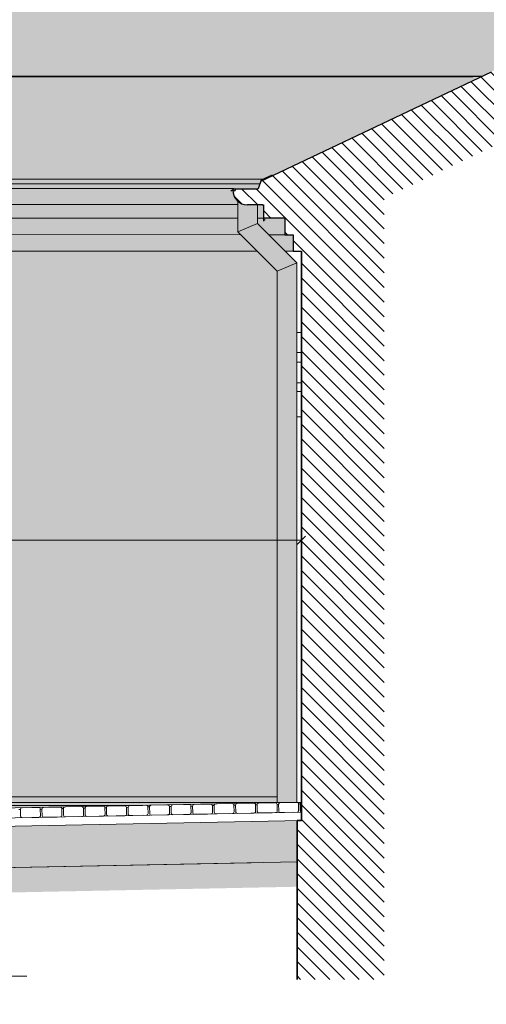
# Model space of a CAD drawing. Header units: millimetres. Extents: x -587 to 358276, y -26688 to 221215.
# Tile 6 of 256: x 658 to 940, y 7667 to 8261. Entities that reach past the tile are written whole.
import ezdxf
from ezdxf.lldxf.tags import DXFTag

# ---------------------------------------------------------------- set-up
doc = ezdxf.new("R2010")
doc.units = ezdxf.units.MM
doc.header["$MEASUREMENT"] = 0
for name, color, linetype, lineweight in [('A_izolacja', 5, 'Continuous', 9), ('A_l.przekrojowa', 7, 'Continuous', 30), ('A_l.przerywana', 250, 'ICAD_ISO03W100', 9), ('A_l.widokowa', 250, 'Continuous', 18), ('A_linie widokowe', 5, 'Continuous', 18), ('l.przerywana', 104, 'ICAD_ISO03W100', 5), ('l.widokowa', 140, 'Continuous', 15), ('l.wypełnien', 253, 'Continuous', 5), ('l.wypełnień', 7, 'Continuous', 5), ('wymiarowanie', 176, 'Continuous', 9)]:
    doc.layers.add(name, color=color, linetype=linetype, lineweight=lineweight)
doc.styles.add('styl2', font='simplex.shx')
tags = doc.linetypes.add('ICAD_ISO03W100', pattern=[30, 12, -18]).pattern_tags.tags
tags[6:7] = [DXFTag(74, 4), DXFTag(75, 0), DXFTag(340, '0'), DXFTag(46, 1.0), DXFTag(50, 0.0), DXFTag(44, 0.0), DXFTag(45, 0.0)]
tags[4:5] = [DXFTag(74, 4), DXFTag(75, 0), DXFTag(340, '0'), DXFTag(46, 1.0), DXFTag(50, 0.0), DXFTag(44, 0.0), DXFTag(45, 0.0)]
doc.dimstyles.new('Skala 1-50', dxfattribs={"dimtxt": 12, "dimasz": 5, "dimexe": 1, "dimexo": 1, "dimgap": 1.5, "dimtad": 1, "dimdec": 1, "dimrnd": 0.5, "dimtxsty": 'styl2', "dimblk": 'ARCHTICK', "dimcen": 5, "dimadec": 0, "dimazin": 0, "dimtfac": 1, "dimtdec": 1, "dimtmove": 1, "dimatfit": 3, "dimldrblk": 'ARCHTICK', "dimfxl": 5, "dimfxlon": 1, "dimlwd": -1, "dimlwe": -1, "dimarcsym": 0})

# ---------------------------------------------------------------- blocks, each defined once
blk = doc.blocks.new('_ArchTick')
at = {"color": 0, "linetype": 'ByBlock', "const_width": 0.15}
blk.add_lwpolyline([(-0.5, -0.5), (0.5, 0.5)], dxfattribs=at)
blk = doc.blocks.new('*D4724')
at = {"layer": 'Defpoints', "color": 0}
for p in [(299.25, 7963.47), (828.35, 7959.45), (828.35, 7947.04)]:
    blk.add_point(p, dxfattribs=at)
at = {"layer": 'wymiarowanie', "color": 0}
for p, q in [((299.25, 7952.04), (299.25, 7946.04)), ((828.35, 7952.04), (828.35, 7946.04)), ((299.25, 7947.04), (828.35, 7947.04))]:
    blk.add_line(p, q, dxfattribs=at)
at = {"layer": 'wymiarowanie', "color": 0, "xscale": 5, "yscale": 5, "zscale": 5, "rotation": 180}
blk.add_blockref('_ArchTick', (299.25, 7947.04), dxfattribs=at)
at = {"layer": 'wymiarowanie', "color": 0, "xscale": 5, "yscale": 5, "zscale": 5}
blk.add_blockref('_ArchTick', (828.35, 7947.04), dxfattribs=at)
at = {"layer": 'wymiarowanie', "color": 0, "insert": (563.8, 7954.84), "char_height": 12, "attachment_point": 5, "style": 'styl2'}
blk.add_mtext('518', dxfattribs=at)

msp = doc.modelspace()

# ---------------------------------------------------------------- hatches: boundary and pattern name
at = {"layer": 'l.wypełnien'}
msp.add_hatch(color=252, dxfattribs=at).paths.add_polyline_path([(787.48, 8159.49), (787.61, 8157.85, 0.368006), (795.86, 8149.6), (805.35, 8149.6), (805.35, 8141.96), (818.35, 8141.57), (818.35, 8131.57), (823.35, 8131.57), (823.35, 8121.57), (274.24, 8121.73), (274.25, 8131.73), (269.24, 8131.73), (269.24, 8141.57), (256.25, 8141.57), (256.25, 8149.75), (246.76, 8149.75, -0.439902), (238, 8159.3), (253.16, 8159.49), (254.99, 8164.69), (255.9, 8165.11), (256.87, 8165.11), (393.67, 8229.95), (681.79, 8402.67), (1231.15, 8402.67), (937.26, 8227.23), (803.89, 8163.97), (802.26, 8159.34)])
h = msp.add_hatch(dxfattribs=at)
h.set_pattern_fill('ANSI31', color=256, scale=50, angle=180, style=0)
h.set_pattern_definition([(135, (3191.29, -2283.1196), (4.4194174, 4.4194174), [])])
h.paths.add_polyline_path([(1231.15, 8351.72), (1231.15, 8402.67), (1216.13, 8393.67), (943.14, 8230.02), (937.26, 8227.23), (803.89, 8163.97), (803.31, 8162.31), (802.26, 8159.34), (787.74, 8159.34, -2.144865), (786.86, 8158.6, 0.213352), (789.86, 8151.89, 0.184552), (795.86, 8149.6), (801.86, 8149.6), (804.69, 8149.6), (805.35, 8149.6), (805.35, 8141.57), (807.61, 8141.57), (818.35, 8141.57), (818.35, 8131.57), (823.35, 8131.57), (823.35, 8121.57), (828.35, 8121.57), (828.35, 8121.57), (828.35, 7788.71), (828.37, 7787.81), (828.39, 7786.82), (828.43, 7784.78, -1.117338), (828.69, 7782.81), (828.35, 7782.81), (828.35, 7777.8), (828.35, 7777.75), (825.74, 7777.75), (825.74, 7752.75), (825.74, 7681.73), (878.35, 7681.73), (878.35, 8153.75), (986.45, 8205.02)])
h = msp.add_hatch(dxfattribs=at)
h.set_pattern_fill('SPANTILE', scale=17, angle=180, style=0)
h.set_pattern_definition([(265.0303, (3175.6502, -2266.1196), (16.99985222, 204.000017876), [15.699024, -376.776457]), (7e-15, (3174.29, -2281.76), (17, -17), [1.36, -15.64]), (180, (3191.29, -2283.12), (-17, 17), [4.76, -12.24]), (90, (3186.53, -2283.12), (17, 17), [1.7, -15.3]), (270, (3175.65, -2281.42), (-17, -17), [1.7, -15.3]), (180, (3175.65, -2283.12), (-17, 17), [1.36, -15.64]), (180, (3191.29, -2281.76), (-17, 17), [3.4, -13.6]), (94.9697, (3187.8902, -2281.7596), (-16.99985222, 204.000017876), [15.699024, -376.776457]), (127.3039, (3187.89024, -2280.9096), (220.999760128, -289.00018261), [4.488136, -444.32475]), (161.5651, (3185.17, -2277.3396), (-34.0000074, 16.9999729), [4.300694, -49.458015]), (198.4349, (3181.09, -2275.9796), (34.0000074, 16.9999729), [4.300694, -49.458015]), (232.6961, (3177.01024, -2277.3396), (-220.999760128, -289.00018261), [4.488136, -444.32475]), (159.7751, (3184.3202, -2278.5296), (186.999953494, -68.000141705), [3.442245, -340.781524]), (200.2249, (3181.0902, -2277.3396), (-186.999953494, -68.000141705), [3.442245, -340.781524]), (232.5946, (3177.8602, -2278.5296), (-170.000169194, -220.999871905), [3.638153, -360.177725]), (127.4054, (3186.5302, -2281.4196), (170.000169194, -220.999871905), [3.638153, -360.177725])])
h.paths.add_polyline_path([(943.14, 8230.02), (937.26, 8227.23), (405.32, 8227.23), (684.28, 8393.67), (1216.13, 8393.67)])
h.paths.add_polyline_path([(803.89, 8163.97), (804.09, 8164.54), (805.33, 8165.11), (277.88, 8165.11), (391.69, 8219.1), (405.32, 8227.23), (937.26, 8227.23)])
h = msp.add_hatch(color=254, dxfattribs=at)
h.paths.add_polyline_path([(801.61, 8121.57), (791.61, 8131.57), (303.74, 8131.72, -0.547259), (299.25, 8126.61), (299.25, 8121.72)])
h.paths.add_polyline_path([(791.61, 8131.57), (789.86, 8133.32), (789.86, 8141.57), (299.25, 8141.57), (299.25, 8134.59, -0.377261), (303.74, 8131.72)])
h.paths.add_polyline_path([(299.25, 8141.57), (270.82, 8141.57), (296.01, 8131.82, -0.285463), (299.25, 8134.59)])
h.paths.add_polyline_path([(270.82, 8141.57), (269.24, 8141.57), (269.24, 8131.73), (274.24, 8131.73), (295.98, 8131.72, -0.006447), (296.01, 8131.82)])
h.paths.add_polyline_path([(299.25, 8121.72), (299.25, 8126.61, -0.370312), (295.82, 8130.6, -0.070255), (295.98, 8131.72), (274.24, 8131.73), (274.24, 8121.73), (279.24, 8121.73)])
h.paths.add_polyline_path([(801.86, 8138.29), (801.86, 8141.57), (805.35, 8141.57), (818.35, 8141.57), (818.35, 8131.57), (808.58, 8131.57)])
h.paths.add_polyline_path([(818.58, 8121.57), (808.58, 8131.57), (818.35, 8131.57), (823.35, 8131.57), (823.35, 8121.57)])
h = msp.add_hatch(color=252, dxfattribs=at)
h.paths.add_polyline_path([(825.63, 8036.86), (825.63, 8042.1), (825.63, 8054.6), (825.63, 8060.52), (825.63, 8072.44), (825.63, 8114.53), (813.63, 8109.56), (813.63, 7788.72), (824.21, 7788.72), (825.82, 7788.72, 0.049066), (825.63, 7788.75), (825.63, 8021.55)])
h.paths.add_polyline_path([(825.63, 8114.53), (813.63, 8109.56), (789.86, 8133.32), (801.86, 8138.29)])
at = {"layer": 'l.wypełnien', "true_color": 0xfffff5}
h = msp.add_hatch(color=7, dxfattribs=at)
h.paths.add_polyline_path([(813.63, 7792.03), (813.63, 8109.56), (801.61, 8121.57), (299.25, 8121.72), (299.25, 7792.03)])
h.paths.add_polyline_path([(299.25, 7792.03), (299.25, 8121.72), (279.24, 8121.73), (279.15, 7792.03)])
at = {"layer": 'l.wypełnien'}
h = msp.add_hatch(color=252, dxfattribs=at)
h.paths.add_polyline_path([(299.25, 7781.87), (450.66, 7780.31), (448.64, 7781.29), (435.64, 7781.03), (424.13, 7780.72), (384.13, 7780.72), (384.13, 7765.72), (349.13, 7765.72), (349.13, 7750.72), (314.13, 7750.72), (314.13, 7735.72), (299.25, 7735.72)])
h.paths.add_polyline_path([(299.25, 7781.87), (299.25, 7786.87), (731.64, 7786.87), (685.52, 7785.95), (682.67, 7785.89), (672.52, 7785.69), (669.67, 7785.63, 0.018537), (669.6, 7785.63), (659.6, 7785.43, 0.018537), (659.53, 7785.43), (656.68, 7785.37), (646.53, 7785.17), (643.82, 7785.11), (633.39, 7784.9), (630.82, 7784.85), (620.4, 7784.64), (617.82, 7784.59), (607.4, 7784.39), (604.82, 7784.33), (594.4, 7784.13), (591.83, 7784.07), (581.4, 7783.87), (578.91, 7783.82), (568.33, 7783.6), (565.91, 7783.56), (555.33, 7783.34), (552.91, 7783.3, 0.073486), (552.62, 7783.33), (542.62, 7783.13, 0.073486), (542.34, 7783.08), (539.91, 7783.04), (529.34, 7782.82), (526.92, 7782.78, 0.073486), (526.63, 7782.81), (516.63, 7782.61, 0.073486), (516.34, 7782.56), (513.98, 7782.52), (503.28, 7782.3), (500.98, 7782.26), (490.29, 7782.04), (487.98, 7782), (481.64, 7781.87)])
h.paths.add_polyline_path([(299.25, 7788.72), (813.63, 7788.72), (813.63, 7792.03), (299.25, 7792.03)])
h.paths.add_polyline_path([(279.13, 7720.73), (279.13, 7735.72), (299.25, 7735.72), (299.25, 7781.87), (276.64, 7781.87), (276.64, 7720.73)])
h.paths.add_polyline_path([(299.25, 7786.87), (299.25, 7788.72), (824.35, 7788.72), (750.51, 7787.25), (747.66, 7787.19, 0.018537), (747.58, 7787.19), (737.58, 7786.99, 0.018537), (737.51, 7786.99), (734.66, 7786.93, 0.018537), (734.59, 7786.93), (731.5, 7786.87)])
h.paths.add_polyline_path([(275.83, 7786.87), (299.25, 7786.87), (299.25, 7781.87), (275.05, 7781.87), (275.05, 7785.11), (276.52, 7786.58)])
h.paths.add_polyline_path([(278.27, 7788.72), (278.27, 7792.03), (299.25, 7792.03), (299.25, 7788.72)])
h.paths.add_polyline_path([(275.38, 7787.06), (278.27, 7788.72), (299.25, 7788.72), (299.25, 7786.87), (275.83, 7786.87)])
h = msp.add_hatch(dxfattribs=at)
h.set_pattern_fill('GRAVL1', scale=20, angle=180, style=0)
h.set_pattern_definition([(311.9872, (10827.3202, -5320.2804), (159.99996464, -180.00002683), [2.69072, -266.38176]), (355.0303, (10829.1202, -5322.28044), (-240.00002103, 19.99982614), [4.61736, -457.1185]), (47.4896, (10833.7202, -5322.6804), (-199.99981437, -220.00017348), [3.25576, -322.32064]), (272.7263, (10841.5202, -5327.6804), (-19.999920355, 400.0000059), [4.20476, -416.27116]), (247.1663, (10841.7202, -5331.8804), (100.00019811, 239.999928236), [4.1231, -408.18746]), (182.7263, (10840.1202, -5335.6804), (400.0000059, 19.999920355), [4.20476, -416.27116]), (142.3058, (10835.9202, -5335.88044), (260.000146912, -199.999808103), [5.56058, -550.49698]), (107.7447, (10831.5202, -5332.48044), (-140.000215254, 439.999924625), [5.24976, -519.72642]), (58.5704, (10829.9202, -5327.4804), (160.000164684, 259.99990073), [4.219, -417.68146]), (4.7636, (10832.1202, -5323.8804), (-220.00001893, -19.99983065), [4.81664, -236.01526]), (317.6026, (10836.9202, -5323.48044), (240.000147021, -219.99984164), [6.22896, -616.6675]), (41.1859, (10821.7202, -5327.8804), (140.00005894, 119.99994627), [2.12602, -210.47688]), (8.5308, (10823.3202, -5326.4804), (-259.999965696, -40.0001582), [4.04474, -400.43022]), (315, (10827.32, -5325.88), (4e-15, -20.000006), [2.82842, -25.45584]), (336.8014, (10828.7202, -5323.4804), (-99.9999946, 40.0000265), [1.52316, -150.7923]), (248.1986, (10830.1202, -5324.0804), (19.9999982, 60.0000055), [2.15406, -105.54924]), (149.0362, (10829.3202, -5326.0804), (-59.99996045, 40.0000497), [3.49858, -113.12046]), (18.4349, (10826.32, -5324.2804), (-40.0000087, -19.999968), [2.52982, -60.71574]), (163.6105, (10841.7202, -5324.0804), (-200.00004397, 59.9998542), [3.544, -350.8569]), (109.6538, (10838.3202, -5323.0804), (79.99990495, -220.00004271), [2.97322, -294.34816]), (246.8014, (10826.3202, -5320.2804), (40.0000265, 99.9999946), [3.0463, -149.26916]), (196.3895, (10825.1202, -5323.0804), (200.00004397, 59.9998542), [3.544, -350.8569]), (200.556, (10841.7202, -5336.4804), (100.0000369, 39.99991993), [3.4176, -167.46248]), (245.2249, (10838.5202, -5337.6804), (99.99984378, 220.00006844), [2.86356, -283.49286]), (113.1986, (10826.1202, -5340.2804), (-40.0000265, 99.9999946), [3.0463, -149.26916]), (162.646, (10824.9202, -5337.4804), (260.00004038, -79.999890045), [3.35262, -331.90848]), (110.556, (10835.9202, -5340.2804), (39.99991993, -100.0000369), [1.7088, -169.17128]), (78.6901, (10827.3202, -5340.2804), (19.9999526, 80.000015), [1.0198, -100.96058]), (14.0362, (10827.52, -5339.2804), (-60.0000109, -19.9999611), [4.1231, -78.339]), (353.991, (10831.5202, -5338.2804), (-199.99999502, 19.99998635), [3.821, -378.27846]), (236.3099, (10829.32, -5327.8804), (20.0000267, 39.9999912), [2.88444, -69.22658]), (186.8428, (10827.7202, -5330.28044), (-339.99998731, -40.00015996), [5.03588, -498.55126]), (119.0546, (10822.7202, -5330.8804), (80.00000054, -140.0000077), [2.05912, -203.85348]), (90, (10821.72, -5329.08), (20, 20), [1.2, -18.8]), (59.7436, (10831.9202, -5337.6804), (-79.99989774, -140.00004912), [2.77848, -275.0704]), (131.9872, (10833.3202, -5335.2804), (-159.99996464, 180.00002683), [5.38144, -263.69104]), (180, (10829.72, -5331.28), (-20, 20), [5.2, -14.8]), (214.6952, (10824.5202, -5331.2804), (199.99988518, 140.00017219), [3.16228, -313.06548]), (285.9454, (10821.9202, -5333.0804), (19.9999978, -80.00000253), [2.91204, -142.69016]), (332.354, (10822.7202, -5335.88044), (379.999916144, -200.000154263), [4.7413, -469.38948]), (4.5739, (10826.9202, -5338.08044), (260.000011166, 19.999896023), [5.01598, -496.58148])])
h.paths.add_polyline_path([(825.74, 7752.75), (412.67, 7744.49), (439.13, 7755.83), (439.13, 7770.02), (825.74, 7777.75)])
h = msp.add_hatch(dxfattribs=at)
h.set_pattern_fill('CONC', scale=20, angle=180, style=0)
h.set_pattern_definition([(180, (10822.72, -5327.48), (0, 20), [0, -20]), (180, (10822.52, -5334.48), (0, 20), [0, -20]), (180, (10821.92, -5323.68), (0, 20), [0, -20]), (201.8014, (10832.3202, -5329.8804), (-60.0000055, -19.9999982), [2.15406, -105.54924]), (323.1301, (10830.3202, -5330.6804), (-59.9999984, 40.0000025), [1, -99]), (49.3987, (10831.1202, -5331.2804), (-100.00000842, -119.99998036), [1.8439, -182.54698]), (333.4349, (10837.72, -5333.68), (19.999983, -20.000026), [0.44722, -44.27414]), (213.6901, (10838.12, -5333.8804), (-39.9999912, -20.0000267), [0.72112, -71.38992]), (71.5651, (10837.52, -5334.2804), (19.999968, 40.0000087), [0.63246, -62.6131]), (315, (10824.92, -5335.68), (4e-15, -20.000006), [0.84852, -27.43574]), (180, (10825.52, -5336.28), (-20, 20), [1.2, -18.8]), (45, (10824.32, -5336.28), (20.000006, 2e-15), [0.84852, -27.43574]), (288.4349, (10827.32, -5322.8804), (-19.999968, 40.0000087), [0.63246, -62.6131]), (180, (10827.52, -5323.48), (-20, 20), [1, -19]), (36.8699, (10826.5202, -5323.4804), (59.9999984, 40.0000025), [1, -99]), (326.3099, (10837.92, -5322.6804), (-39.9999912, 20.0000267), [0.72112, -71.38992]), (198.4349, (10838.52, -5323.0804), (40.0000087, 19.999968), [1.26492, -61.98064]), (53.1301, (10837.3202, -5323.4804), (-40.0000025, -59.9999984), [1, -99]), (180, (10832.12, -5323.48), (0, 20), [0, -20]), (180, (10837.52, -5328.68), (0, 20), [0, -20]), (180, (10831.92, -5336.08), (0, 20), [0, -20]), (180, (10826.52, -5329.88), (0, 20), [0, -20]), (180, (10832.32, -5326.48), (0, 20), [0, -20]), (180, (10836.72, -5325.88), (0, 20), [0, -20]), (180, (10834.92, -5327.08), (0, 20), [0, -20]), (180, (10835.72, -5331.88), (0, 20), [0, -20]), (180, (10840.52, -5331.08), (0, 20), [0, -20]), (180, (10840.32, -5326.48), (0, 20), [0, -20]), (180, (10840.92, -5322.08), (0, 20), [0, -20]), (180, (10834.72, -5321.28), (0, 20), [0, -20]), (180, (10830.32, -5320.48), (0, 20), [0, -20]), (180, (10823.32, -5321.28), (0, 20), [0, -20]), (180, (10828.12, -5327.48), (0, 20), [0, -20]), (180, (10830.12, -5323.88), (0, 20), [0, -20]), (180, (10828.52, -5333.48), (0, 20), [0, -20]), (180, (10834.52, -5334.48), (0, 20), [0, -20]), (180, (10828.52, -5338.88), (0, 20), [0, -20]), (180, (10835.12, -5337.68), (0, 20), [0, -20]), (180, (10841.52, -5338.28), (0, 20), [0, -20]), (180, (10839.12, -5339.28), (0, 20), [0, -20]), (180, (10838.92, -5336.48), (0, 20), [0, -20]), (180, (10825.52, -5339.68), (0, 20), [0, -20]), (180, (10823.12, -5331.48), (0, 20), [0, -20]), (180, (10824.12, -5325.48), (0, 20), [0, -20]), (180, (10833.32, -5339.88), (0, 20), [0, -20])])
h.paths.add_polyline_path([(415.89, 7729.55), (269.32, 7666.73), (144.14, 7666.73), (144.14, 7681.73), (279.12, 7681.73), (279.12, 7705.73), (322.22, 7705.72), (412.67, 7744.49), (825.74, 7752.75), (825.74, 7737.74)])

# ---------------------------------------------------------------- linework, layer by layer
at = {"layer": 'A_izolacja', "color": 7, "lineweight": 35}
msp.add_line((825.74, 7777.75), (828.35, 7777.75), dxfattribs=at)
at = {"layer": 'A_izolacja', "color": 7, "linetype": 'Continuous', "lineweight": 35}
for points in [[(828.35, 7777.75), (828.35, 8121.57)], [(825.74, 7681.73), (825.74, 7777.75)]]:
    msp.add_lwpolyline(points, dxfattribs=at)
at = {"layer": 'A_l.przekrojowa', "color": 7, "ltscale": 0.3}
msp.add_line((803.89, 8163.97), (943.14, 8230.02), dxfattribs=at)
at = {"layer": 'A_l.przekrojowa', "color": 7}
for p, q in [((786.86, 8158.6), (785.67, 8157.9)), ((804.86, 8149.6), (795.86, 8149.6)), ((818.35, 8131.57), (823.35, 8131.57)), ((823.35, 8121.57), (828.35, 8121.57))]:
    msp.add_line(p, q, dxfattribs=at)
at = {"layer": 'A_l.przekrojowa'}
msp.add_line((818.35, 8141.57), (805.35, 8141.57), dxfattribs=at)
at = {"layer": 'A_l.przekrojowa', "color": 7}
for points in [[(810.62, 8167.58), (804.09, 8164.54), (802.26, 8159.34)], [(787.74, 8159.34), (802.26, 8159.34)], [(804.69, 8149.6), (805.35, 8149.6)], [(805.35, 8149.6), (805.35, 8139.74)], [(818.35, 8141.42), (818.35, 8131.57)], [(823.35, 8131.57), (823.35, 8121.57)]]:
    msp.add_lwpolyline(points, dxfattribs=at)
msp.add_circle((787.61, 8158.6), 0.75, dxfattribs=at)
msp.add_arc((795.86, 8158.6), 9, 180, 270, dxfattribs=at)
at = {"layer": 'A_l.przerywana', "ltscale": 0.3}
msp.add_line((828.35, 7788.72), (379.48, 7788.72), dxfattribs=at)
at = {"layer": 'A_l.widokowa', "color": 7, "linetype": 'Continuous', "lineweight": 35}
msp.add_lwpolyline([(828.35, 7777.75), (828.35, 8121.57)], dxfattribs=at)
at = {"layer": 'A_linie widokowe', "color": 7, "linetype": 'Continuous', "lineweight": -2}
for points in [[(937.26, 8227.23), (405.32, 8227.23)], [(405.32, 8227.23), (931.81, 8227.23), (931.81, 8227.23)]]:
    msp.add_lwpolyline(points, dxfattribs=at)
at = {"layer": 'l.przerywana', "color": 7, "ltscale": 0.3}
msp.add_line((424.13, 7780.72), (828.35, 7788.8), dxfattribs=at)
at = {"layer": 'l.widokowa', "color": 7}
for p, q in [((789.86, 8152.04), (789.86, 8133.32)), ((801.86, 8149.6), (801.86, 8138.14)), ((801.86, 8138.29), (789.86, 8133.32)), ((801.86, 8138.29), (825.63, 8114.53)), ((805.35, 8139.88), (806.45, 8140.71)), ((789.86, 8133.32), (813.63, 8109.56)), ((828.35, 8121.57), (828.35, 7788.57)), ((825.63, 8114.53), (813.63, 8109.56)), ((825.63, 8114.53), (825.63, 7788.75)), ((813.63, 8109.56), (813.63, 7788.51)), ((825.63, 8072.44), (828.35, 8072.44)), ((825.63, 8060.52), (828.35, 8060.52)), ((825.63, 8054.6), (828.35, 8054.6)), ((825.63, 8042.1), (828.35, 8042.1)), ((825.63, 8036.86), (828.35, 8036.86)), ((825.63, 8021.55), (828.35, 8021.55)), ((387.19, 7792.03), (813.63, 7792.03)), ((424.13, 7774.72, 0), (828.47, 7782.81, 0)), ((424.13, 7769.72, 0), (828.57, 7777.81, 0)), ((412.67, 7744.49, 0), (797.99, 7752.19, 0))]:
    msp.add_line(p, q, dxfattribs=at)
at = {"layer": 'l.widokowa', "color": 7, "ltscale": 0.3}
for p, q in [((375.15, 7786.87), (731.64, 7786.87)), ((379.48, 7788.72), (813.63, 7788.72))]:
    msp.add_line(p, q, dxfattribs=at)
at = {"layer": 'l.widokowa', "color": 7}
for points in [[(254.15, 8162.31), (803.51, 8162.31), (803.51, 8162.31)], [(255.9, 8165.11), (805.33, 8165.11), (805.33, 8165.11)], [(238.64, 8159.49), (787.48, 8159.49), (787.48, 8159.49)], [(255.58, 8149.75), (789.86, 8149.75)], [(256.25, 8141.57), (789.86, 8141.57)], [(274.24, 8131.73), (791.61, 8131.57)], [(279.24, 8121.73), (801.61, 8121.57)]]:
    msp.add_lwpolyline(points, dxfattribs=at)
at = {"layer": 'l.widokowa', "color": 7, "linetype": 'Continuous'}
for points in [[(801.86, 8141.57), (818.35, 8141.57), (818.35, 8141.57)], [(808.58, 8131.57), (818.35, 8131.57), (818.35, 8131.57)], [(818.58, 8121.57), (828.35, 8121.57), (828.35, 8121.57)]]:
    msp.add_lwpolyline(points, dxfattribs=at)
at = {"layer": 'l.widokowa', "color": 7, "elevation": 0}
msp.add_lwpolyline([(825.74, 7752.75), (412.67, 7744.49)], dxfattribs=at)
at = {"layer": 'l.wypełnień', "color": 7}
for p, q in [((683.62, 7784.91, 0), (684.62, 7784.93, 0)), ((696.61, 7785.17, 0), (697.61, 7785.19, 0)), ((709.61, 7785.43, 0), (710.61, 7785.45, 0)), ((722.61, 7785.69, 0), (723.61, 7785.71, 0)), ((735.61, 7785.95, 0), (736.6, 7785.97, 0)), ((748.6, 7786.21, 0), (749.6, 7786.23, 0)), ((761.6, 7786.47, 0), (762.6, 7786.49, 0)), ((774.6, 7786.73, 0), (775.6, 7786.75, 0)), ((787.59, 7786.99, 0), (788.59, 7787.01, 0)), ((800.59, 7787.25, 0), (801.59, 7787.27, 0)), ((813.59, 7787.51, 0), (814.59, 7787.53, 0)), ((826.59, 7787.77, 0), (827.59, 7787.79, 0)), ((657.62, 7784.39, 0), (658.62, 7784.41, 0)), ((670.62, 7784.65, 0), (671.62, 7784.67, 0))]:
    msp.add_line(p, q, dxfattribs=at)
at = {"layer": 'l.wypełnień', "color": 7, "elevation": 0}
for points in [[(670.62, 7784.65), (670.62, 7784.65, 0.414214), (669.6, 7785.63), (659.6, 7785.43, 0.414214), (658.62, 7784.41), (658.62, 7784.41)], [(667.6, 7785.59), (659.6, 7785.43, 0.414214), (658.62, 7784.41), (658.62, 7784.41)], [(683.62, 7784.91), (683.62, 7784.91, 0.414214), (682.6, 7785.89), (672.6, 7785.69, 0.414214), (671.62, 7784.67), (671.62, 7784.67)], [(680.6, 7785.85), (672.6, 7785.69, 0.414214), (671.62, 7784.67), (671.62, 7784.67)], [(671.62, 7784.67), (671.7, 7780.67, 0.414214), (672.72, 7779.69), (682.72, 7779.89, 0.414214), (683.7, 7780.91), (683.62, 7784.91)], [(696.61, 7785.17), (696.61, 7785.17, 0.414214), (695.59, 7786.15), (685.6, 7785.95, 0.414214), (684.62, 7784.93), (684.62, 7784.93)], [(693.59, 7786.11), (685.6, 7785.95, 0.414214), (684.62, 7784.93), (684.62, 7784.93)], [(684.62, 7784.93), (684.7, 7780.93, 0.414214), (685.72, 7779.95), (695.71, 7780.15, 0.414214), (696.69, 7781.17), (696.61, 7785.17)], [(684.62, 7784.93), (684.7, 7780.93, 0.414214), (685.72, 7779.95), (693.71, 7780.11)], [(709.61, 7785.43), (709.61, 7785.43, 0.414214), (708.59, 7786.41), (698.59, 7786.21, 0.414214), (697.61, 7785.19), (697.61, 7785.19)], [(706.59, 7786.37), (698.59, 7786.21, 0.414214), (697.61, 7785.19), (697.61, 7785.19)], [(697.61, 7785.19), (697.69, 7781.19, 0.414214), (698.71, 7780.21), (708.71, 7780.41, 0.414214), (709.69, 7781.43), (709.61, 7785.43)], [(697.61, 7785.19), (697.69, 7781.19, 0.414214), (698.71, 7780.21), (706.71, 7780.37)], [(722.61, 7785.69), (722.61, 7785.69, 0.414214), (721.59, 7786.67), (711.59, 7786.47, 0.414214), (710.61, 7785.45), (710.61, 7785.45)], [(719.59, 7786.63), (711.59, 7786.47, 0.414214), (710.61, 7785.45), (710.61, 7785.45)], [(710.61, 7785.45), (710.69, 7781.45, 0.414214), (711.71, 7780.47), (721.71, 7780.67, 0.414214), (722.69, 7781.69), (722.61, 7785.69)], [(710.61, 7785.45), (710.69, 7781.45, 0.414214), (711.71, 7780.47), (719.71, 7780.63)], [(735.61, 7785.95), (735.61, 7785.95, 0.414214), (734.59, 7786.93), (724.59, 7786.73, 0.414214), (723.61, 7785.71), (723.61, 7785.71)], [(732.59, 7786.89), (724.59, 7786.73, 0.414214), (723.61, 7785.71), (723.61, 7785.71)], [(723.61, 7785.71), (723.69, 7781.71, 0.414214), (724.71, 7780.73), (734.71, 7780.93, 0.414214), (735.69, 7781.95), (735.61, 7785.95)], [(723.61, 7785.71), (723.69, 7781.71, 0.414214), (724.71, 7780.73), (732.71, 7780.89)], [(748.6, 7786.21), (748.6, 7786.21, 0.414214), (747.58, 7787.19), (737.58, 7786.99, 0.414214), (736.6, 7785.97), (736.6, 7785.97)], [(745.58, 7787.15), (737.58, 7786.99, 0.414214), (736.6, 7785.97), (736.6, 7785.97)], [(736.6, 7785.97), (736.68, 7781.97, 0.414214), (737.7, 7780.99), (747.7, 7781.19, 0.414214), (748.68, 7782.21), (748.6, 7786.21)], [(736.6, 7785.97), (736.68, 7781.97, 0.414214), (737.7, 7780.99), (745.7, 7781.15)], [(761.6, 7786.47), (761.6, 7786.47, 0.414214), (760.58, 7787.45), (750.58, 7787.25, 0.414214), (749.6, 7786.23), (749.6, 7786.23)], [(758.58, 7787.41), (750.58, 7787.25, 0.414214), (749.6, 7786.23), (749.6, 7786.23)], [(749.6, 7786.23), (749.68, 7782.23, 0.414214), (750.7, 7781.25), (760.7, 7781.45, 0.414214), (761.68, 7782.47), (761.6, 7786.47)], [(749.6, 7786.23), (749.68, 7782.23, 0.414214), (750.7, 7781.25), (758.7, 7781.41)], [(774.6, 7786.73), (774.6, 7786.73, 0.414214), (773.58, 7787.71), (763.58, 7787.51, 0.414214), (762.6, 7786.49), (762.6, 7786.49)], [(771.58, 7787.67), (763.58, 7787.51, 0.414214), (762.6, 7786.49), (762.6, 7786.49)], [(762.6, 7786.49), (762.68, 7782.49, 0.414214), (763.7, 7781.51), (773.7, 7781.71, 0.414214), (774.68, 7782.73), (774.6, 7786.73)], [(762.6, 7786.49), (762.68, 7782.49, 0.414214), (763.7, 7781.51), (771.7, 7781.67)], [(787.59, 7786.99), (787.59, 7786.99, 0.414214), (786.57, 7787.97), (776.58, 7787.77, 0.414214), (775.6, 7786.75), (775.6, 7786.75)], [(784.58, 7787.93), (776.58, 7787.77, 0.414214), (775.6, 7786.75), (775.6, 7786.75)], [(775.6, 7786.75), (775.68, 7782.75, 0.414214), (776.7, 7781.77), (786.69, 7781.97, 0.414214), (787.67, 7782.99), (787.59, 7786.99)], [(775.6, 7786.75), (775.68, 7782.75, 0.414214), (776.7, 7781.77), (784.7, 7781.93)], [(800.59, 7787.25), (800.59, 7787.25, 0.414214), (799.57, 7788.23), (789.57, 7788.03, 0.414214), (788.59, 7787.01), (788.59, 7787.01)], [(797.57, 7788.19), (789.57, 7788.03, 0.414214), (788.59, 7787.01), (788.59, 7787.01)], [(788.59, 7787.01), (788.67, 7783.01, 0.414214), (789.69, 7782.03), (799.69, 7782.23, 0.414214), (800.67, 7783.25), (800.59, 7787.25)], [(788.59, 7787.01), (788.67, 7783.01, 0.414214), (789.69, 7782.03), (797.69, 7782.19)], [(813.59, 7787.51), (813.59, 7787.51, 0.414214), (812.57, 7788.49), (802.57, 7788.29, 0.414214), (801.59, 7787.27), (801.59, 7787.27)], [(810.57, 7788.45), (802.57, 7788.29, 0.414214), (801.59, 7787.27), (801.59, 7787.27)], [(801.59, 7787.27), (801.67, 7783.27, 0.414214), (802.69, 7782.29), (812.69, 7782.49, 0.414214), (813.67, 7783.51), (813.59, 7787.51)], [(801.59, 7787.27), (801.67, 7783.27, 0.414214), (802.69, 7782.29), (810.69, 7782.45)], [(826.59, 7787.77), (826.59, 7787.77, 0.414214), (825.57, 7788.75), (815.57, 7788.55, 0.414214), (814.59, 7787.53), (814.59, 7787.53)], [(823.57, 7788.71), (815.57, 7788.55, 0.414214), (814.59, 7787.53), (814.59, 7787.53)], [(814.59, 7787.53), (814.67, 7783.53, 0.414214), (815.69, 7782.55), (825.69, 7782.75, 0.414214), (826.67, 7783.77), (826.59, 7787.77)], [(814.59, 7787.53), (814.67, 7783.53, 0.414214), (815.69, 7782.55), (823.69, 7782.71)], [(828.35, 7788.78, 0.350869), (827.57, 7787.81), (827.57, 7787.81)], [(828.35, 7788.78, 0.350869), (827.57, 7787.81), (827.57, 7787.81)], [(827.59, 7787.79), (827.67, 7783.79, 0.350745), (828.47, 7782.83)], [(827.59, 7787.79), (827.67, 7783.79, 0.350745), (828.47, 7782.83)], [(658.62, 7784.41), (658.7, 7780.41, 0.414214), (659.72, 7779.43), (669.72, 7779.63, 0.414214), (670.7, 7780.65), (670.62, 7784.65)], [(658.62, 7784.41), (658.7, 7780.41, 0.414214), (659.72, 7779.43), (667.72, 7779.59)], [(671.62, 7784.67), (671.7, 7780.67, 0.414214), (672.72, 7779.69), (680.72, 7779.85)]]:
    msp.add_lwpolyline(points, format="xyb", dxfattribs=at)
at = {"layer": 'wymiarowanie', "color": 7}
msp.add_line((828.35, 7788.8), (828.39, 7786.8), dxfattribs=at)
at = {"layer": 'wymiarowanie'}
msp.add_line((398.76, 7683.82), (662.42, 7683.82), dxfattribs=at)

# ---------------------------------------------------------------- dimensions: what is measured, and where the dimension line sits
dim = msp.add_linear_dim(base=(828.35, 7947.04), p1=(299.25, 7963.47), p2=(828.35, 7959.45), text='518', dimstyle='Skala 1-50', dxfattribs=at)
dim.commit()
dim.dimension.update_dxf_attribs({"geometry": '*D4724', "text_midpoint": (563.8, 7954.84)})

doc.saveas('drawing.dxf')
